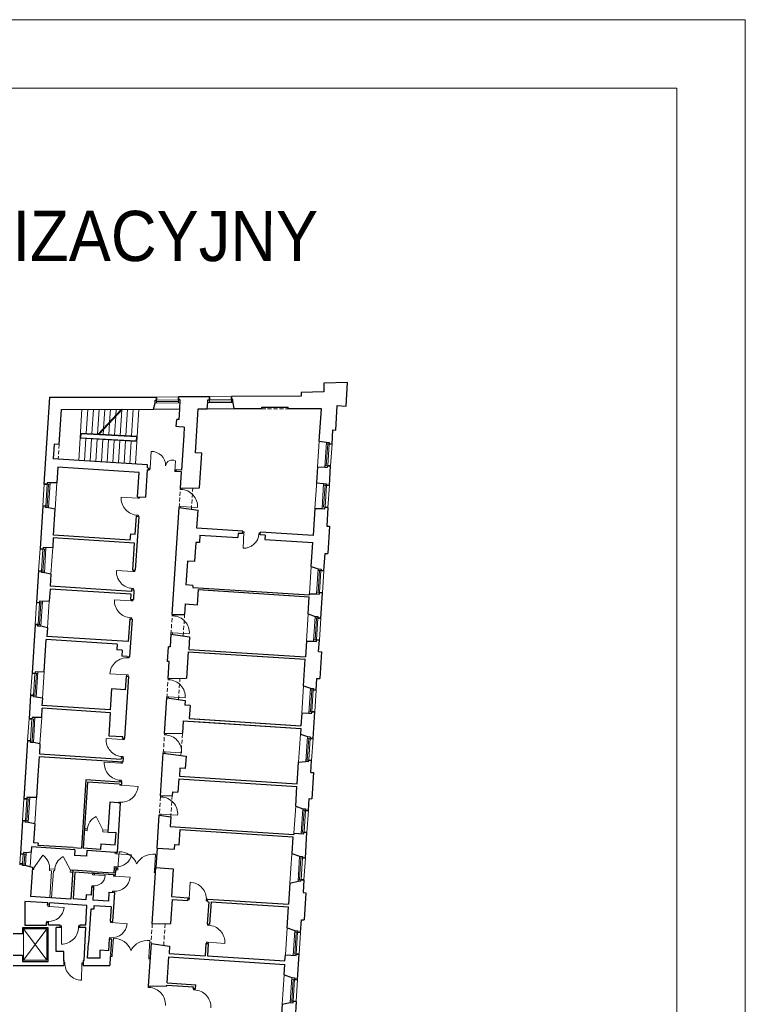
# Model space of a CAD drawing. Header units: centimetres. Extents: x 690840 to 714026, y 27673 to 40762.
# Tile 78 of 162: x 701467 to 701653, y 36011 to 36262. Entities that reach past the tile are written whole.
import ezdxf

# ---------------------------------------------------------------- set-up
doc = ezdxf.new("R2010")
doc.units = ezdxf.units.CM
doc.linetypes.add('DASHED', pattern=[19.05, 12.7, -6.35])
for name, color, linetype, lineweight in [('Drzwi i okna', 51, 'Continuous', 9), ('Opis', 102, 'Continuous', 9), ('Przekrojowa', 253, 'Continuous', 25), ('Ramka', 255, 'Continuous', 9), ('Widokowa', 140, 'Continuous', 9)]:
    doc.layers.add(name, color=color, linetype=linetype, lineweight=lineweight)
doc.layers.add('Obrys powierzchni', color=50, linetype='Continuous', lineweight=9, plot=False)
doc.styles.add('ARIELCE', font='arial.ttf', dxfattribs={"width": 0.9})

# ---------------------------------------------------------------- blocks, each defined once
blk = doc.blocks.new('zw$2918')
at = {"layer": 'Drzwi i okna', "color": 0}
for p, q in [((3569.7, -430.1), (3574.6, -344.7)), ((3695.7, -447.3), (3698.8, -392.9)), ((3569.1, -439.1), (3562.6, -438.7)), ((3569.7, -430.1), (3563.1, -429.7)), ((3569.7, -430.1), (3569.1, -439.1)), ((3696.2, -438.3), (3695.7, -447.3)), ((3695.7, -447.3), (3702.3, -447.7)), ((3696.2, -438.3), (3702.8, -438.7)), ((3723.9, -538.3), (3724.4, -531.7)), ((3732.9, -538.9), (3723.9, -538.3)), ((3731.9, -538.8), (3732.4, -531.6)), ((3731.9, -538.8), (3731.9, -538.8)), ((3507.5, -583.5), (3422.1, -578)), ((3506.5, -583.4), (3515.4, -584)), ((3507.9, -576.5), (3507.5, -583.5)), ((3515.4, -584), (3515.9, -576.8)), ((3718.3, -625), (3717.9, -631.5)), ((3727.3, -625.6), (3718.3, -625)), ((3725.9, -632.7), (3726.3, -625.6)), ((3726.3, -625.6), (3811.7, -631)), ((3500.9, -670.1), (3509.9, -670.7)), ((3501.9, -670.2), (3501.5, -676.2)), ((3509.9, -670.7), (3509.5, -676.4)), ((4042.2, -762.9), (4048.6, -763.3)), ((4049.1, -755.3), (4042.6, -754.9)), ((4048.9, -758.8), (4044, -838.7)), ((4048.6, -764.3), (4049.1, -755.3)), ((4125.3, -769), (4125.9, -760)), ((4125.4, -768), (4132, -768.4)), ((4125.9, -760), (4132.5, -760.4)), ((3483.3, -957.6), (3398, -952.1)), ((3483.8, -950.6), (3483.3, -957.6)), ((3491.3, -958.1), (3491.8, -950.9)), ((3482.3, -957.6), (3491.3, -958.1)), ((3476.7, -1044.3), (3485.7, -1044.9)), ((3477.7, -1044.3), (3477.3, -1050.3)), ((3485.7, -1044.9), (3485.3, -1050.6)), ((3473.5, -1107.4), (3388.1, -1101.9)), ((3473.9, -1100.4), (3473.5, -1107.4)), ((3481.4, -1107.9), (3481.9, -1100.7)), ((3472.5, -1107.3), (3481.4, -1107.9)), ((3466.9, -1194), (3475.9, -1194.6)), ((3467.9, -1194.1), (3467.5, -1200.1)), ((3475.9, -1194.6), (3475.5, -1200.3)), ((3682.3, -1184), (3682.7, -1177.4)), ((3691.2, -1184.6), (3682.3, -1184)), ((3690.2, -1184.5), (3690.7, -1177.3)), ((3690.2, -1184.5), (3690.2, -1184.5)), ((3676.7, -1270.7), (3676.3, -1277.2)), ((3685.7, -1271.3), (3676.7, -1270.7)), ((3684.2, -1278.3), (3684.7, -1271.2)), ((3684.7, -1271.2), (3770, -1276.7)), ((3454.2, -1398.8), (3463.2, -1399.3)), ((3455.2, -1398.8), (3455.6, -1392.8)), ((3463.2, -1399.3), (3463.6, -1393.3)), ((3449.9, -1485.6), (3364.5, -1480.3)), ((3448.9, -1485.5), (3457.8, -1486.1)), ((3449.4, -1492.6), (3449.9, -1485.6)), ((3457.8, -1486.1), (3457.4, -1493.1)), ((3661.2, -1510.3), (3661.7, -1503.7)), ((3669.2, -1510.8), (3669.6, -1504.2)), ((3669.6, -1504.2), (3669.6, -1504.2)), ((3670.2, -1510.9), (3661.2, -1510.3)), ((3669.2, -1510.8), (3669.2, -1510.8)), ((3655.6, -1597), (3655.2, -1603.5)), ((3664.6, -1597.6), (3655.6, -1597)), ((3663.2, -1604), (3663.6, -1597.5)), ((3663.6, -1597.5), (3748.9, -1603)), ((3430.5, -1809), (3430.1, -1816)), ((3438.1, -1816.6), (3438.5, -1809.5)), ((3642.9, -1791.7), (3643.5, -1785.1)), ((3651.9, -1792.3), (3642.9, -1791.7)), ((3650.9, -1792.2), (3651.4, -1785)), ((3650.9, -1792.2), (3650.9, -1792.2)), ((3651.3, -1785.6), (3651.3, -1785.6)), ((3430.1, -1816), (3344.8, -1810.6)), ((3429.1, -1816), (3438.1, -1816.6)), ((3423.5, -1902.7), (3432.5, -1903.3)), ((3424.5, -1902.8), (3424.1, -1908.8)), ((3432.5, -1903.3), (3432.1, -1909.3)), ((3637.4, -1878.4), (3637, -1884.9)), ((3646.4, -1879), (3637.4, -1878.4)), ((3644.9, -1886), (3645.4, -1879)), ((3645.4, -1879), (3730.7, -1884.4)), ((3421.3, -1936.7), (3336, -1931.2)), ((3420.3, -1936.7), (3429.3, -1937.3)), ((3421.8, -1929.7), (3421.3, -1936.7)), ((3429.3, -1937.3), (3429.7, -1930.2)), ((3414.7, -2023.4), (3423.7, -2024)), ((3415.1, -2048.8), (3415.3, -2044.5)), ((3424, -2049.4), (3415.1, -2048.8)), ((3415.7, -2023.5), (3415.3, -2029.5)), ((3423.3, -2045.1), (3423, -2049.3)), ((3423, -2049.3), (3508.4, -2054.9)), ((3423.7, -2024), (3423.3, -2030)), ((3622.6, -2109.1), (3623, -2102.5)), ((3631.6, -2109.6), (3622.6, -2109.1)), ((3630.6, -2109.6), (3631, -2103)), ((3630.6, -2109.6), (3630.6, -2109.5)), ((3631, -2103), (3631, -2103)), ((3409.4, -2135.5), (3409.1, -2139.3)), ((3418.4, -2136.1), (3409.4, -2135.5)), ((3417.4, -2136), (3417.1, -2139.9)), ((3617, -2195.8), (3616.6, -2202.3)), ((3626, -2196.4), (3617, -2195.8)), ((3624.6, -2202.8), (3625, -2196.3)), ((3625, -2196.3), (3710.3, -2201.8)), ((3390.5, -2398.4), (3390.9, -2391.8)), ((3399.6, -2399), (3390.6, -2398.4)), ((3395, -2398.7), (3474.8, -2403.8)), ((3399.5, -2399), (3399.9, -2392.4)), ((3405.2, -2473.6), (3411.2, -2388.3)), ((3591.8, -2486.9), (3598, -2401.6)), ((3276.3, -2506.3), (3276.7, -2499.7)), ((3285.3, -2506.8), (3276.3, -2506.3)), ((3276.3, -2506.3), (3340.7, -2510.4)), ((3285.3, -2506.8), (3285.7, -2500.3)), ((3383.1, -2513.1), (3383.5, -2506.6)), ((3392.1, -2513.7), (3383.2, -2513.2)), ((3387.1, -2464.9), (3386.7, -2471.4)), ((3396.1, -2465.5), (3387.1, -2464.9)), ((3387.6, -2513.4), (3467.4, -2518.6)), ((3392.1, -2513.7), (3392.5, -2507.1)), ((3395.7, -2472), (3396.1, -2465.5)), ((3404.7, -2481.6), (3398.2, -2481.2)), ((3398.7, -2473.2), (3405.2, -2473.6)), ((3405.3, -2472.6), (3404.7, -2481.6)), ((3591.8, -2485.9), (3591.2, -2494.9)), ((3591.2, -2494.9), (3597.7, -2495.4)), ((3598.2, -2487.4), (3591.8, -2486.9)), ((3272.7, -2563.1), (3272.2, -2569.5)), ((3281.6, -2563.6), (3272.7, -2563.1)), ((3281.2, -2570.1), (3281.6, -2563.6)), ((3769.9, -2629.7), (3773.5, -2544.3)), ((3378.2, -2589.9), (3377.7, -2596.4)), ((3387.1, -2590.5), (3378.2, -2589.9)), ((3386.7, -2597), (3387.1, -2590.5)), ((3046.8, -2667.4), (3047.3, -2660.8)), ((3055.8, -2667.9), (3056.2, -2661.4)), ((3769.7, -2634.2), (3763.1, -2633.9)), ((3770.1, -2626.3), (3763.5, -2625.9)), ((3770.2, -2625.3), (3769.7, -2634.2)), ((3857, -2629.9), (3856.5, -2638.9)), ((3856.5, -2638.9), (3863, -2639.3)), ((3863.4, -2631.3), (3856.9, -2630.9)), ((3055.9, -2667.9), (3046.9, -2667.4)), ((3051.3, -2667.7), (3131.2, -2672.8)), ((3041.9, -2744.1), (3041.5, -2750.6)), ((3050.9, -2744.7), (3041.9, -2744.1)), ((3050.5, -2751.2), (3050.9, -2744.7)), ((3367.7, -2750.6), (3368.1, -2744.1)), ((3376.7, -2751.2), (3367.7, -2750.6)), ((3372.2, -2750.9), (3452, -2756.1)), ((3376.7, -2751.2), (3377.1, -2744.6)), ((3863.3, -2763.9), (3863.8, -2757.2)), ((3872.3, -2764.5), (3863.3, -2763.9)), ((3871.3, -2764.4), (3871.7, -2757.7)), ((3116.9, -2767.6), (3110.4, -2767.5)), ((3110.4, -2775.5), (3116.9, -2775.6)), ((3116.9, -2775.6), (3116.7, -2861.1)), ((3116.9, -2776.6), (3116.9, -2767.6)), ((3203.8, -2776.7), (3203.8, -2767.7)), ((3203.8, -2767.7), (3210.4, -2767.7)), ((3203.8, -2775.7), (3210.4, -2775.7)), ((3362.7, -2827.4), (3362.3, -2833.9)), ((3371.7, -2828), (3362.7, -2827.4)), ((3371.3, -2834.5), (3371.7, -2828)), ((3376.8, -2915.7), (3382.7, -2830.4)), ((3563.4, -2927.7), (3569, -2842.4)), ((3857.8, -2850.7), (3857.4, -2857.1)), ((3866.8, -2851.2), (3857.8, -2850.7)), ((3865.3, -2857.6), (3865.7, -2851.2)), ((3865.7, -2851.2), (3951.1, -2856.6)), ((3370.2, -2915.3), (3376.7, -2915.7)), ((3376.8, -2914.7), (3376.2, -2923.6)), ((3134.3, -2954.4), (3128.8, -2954.3)), ((3134.2, -2962.4), (3128.8, -2962.3)), ((3134.2, -2963.4), (3134.3, -2954.4)), ((3221.2, -2959.2), (3220.4, -3044.7)), ((3221.1, -2964.2), (3221.2, -2955.2)), ((3221.2, -2955.2), (3227.9, -2955.2)), ((3227.4, -2963.2), (3221.2, -2963.2)), ((3376.2, -2923.6), (3369.7, -2923.2)), ((3563.4, -2926.7), (3562.8, -2935.7)), ((3562.8, -2935.7), (3569.3, -2936.1)), ((3569.9, -2928.2), (3563.4, -2927.7)), ((3559.9, -3081.2), (3560.3, -3074.6)), ((3568.8, -3081.8), (3559.9, -3081.2)), ((3567.8, -3081.8), (3568.3, -3075.1)), ((3792, -3093.7), (3792.4, -3087)), ((3800.9, -3094.3), (3792, -3093.7)), ((3800, -3094.2), (3800.4, -3087.5))]:
    blk.add_line(p, q, dxfattribs=at)
at = {"layer": 'Drzwi i okna', "color": 0, "ltscale": 1.6}
for p, q in [((3329.2, -2277.6), (3294.8, -2209.1)), ((2976.8, -2470.3), (3022.7, -2406.9)), ((3163, -2482.3), (3125.6, -2413.6))]:
    blk.add_line(p, q, dxfattribs=at)
for centre, radius, start, end in [((3576.9, -416.8), 72.1, 359.2141, 91.852), ((3682.4, -422.3), 33.7, 60.7354, 172.2871), ((3725.1, -625.3), 86.7, 356.2036, 87.8142), ((3508.7, -583.7), 86.7, 176.193, 267.8036), ((3484.5, -957.9), 86.7, 176.193, 267.8036), ((3474.7, -1107.6), 86.7, 176.193, 267.8036), ((3683.4, -1271), 86.7, 356.2036, 87.8142), ((3451.1, -1485.5), 86.7, 84.979, 176.5896), ((3662.4, -1597.3), 86.7, 356.2036, 87.8142), ((3644.1, -1878.7), 86.7, 356.2036, 87.8142), ((3431.3, -1816.3), 86.7, 176.193, 267.8036), ((3422.5, -1937), 86.7, 176.193, 267.8036), ((3421.8, -2049.4), 86.7, 264.7676, 356.3783), ((3623.8, -2196), 86.7, 356.2036, 87.8142), ((3326.4, -2279.7), 77.4, 114.1138, 177.9529), ((2975.9, -2472.7), 80.7, 354.5264, 54.6033), ((3399, -2388.1), 77.4, 264.5446, 348.3084), ((3410.9, -2483.8), 95.4, 20.051, 89.8558), ((3584.7, -2496.1), 95.4, 81.999, 151.8038), ((3163.5, -2484.8), 80.7, 117.9982, 178.0752), ((3283.1, -2505.9), 57.8, 264.0905, 355.5263), ((3770.1, -2631), 86.7, 356.1135, 87.7241), ((3864.5, -2850.9), 86.7, 356.2036, 87.8142), ((3117.1, -2774.3), 86.7, 269.771, 1.3816), ((3382.5, -2925.8), 95.4, 20.4286, 90.2334), ((3556.3, -2937), 95.4, 82.3767, 152.1814), ((3221, -2957.9), 86.7, 177.9873, 269.5979), ((3561, -3168.2), 86.7, 356.2036, 87.8142), ((3793.2, -3180.7), 86.7, 356.2036, 87.8142)]:
    blk.add_arc(centre, radius, start, end, dxfattribs=at)
at = {"layer": 'Drzwi i okna', "color": 0}
for centre, radius, start, end in [((3505.8, -661.7), 78.2, 84.6681, 87.9667), ((4047.9, -761), 77.8, 267.1102, 356.4843), ((4126.8, -764.7), 78.2, 174.843, 178.1416), ((3481.7, -1035.8), 78.2, 84.6681, 87.9667), ((3471.9, -1185.6), 78.2, 84.6681, 87.9667), ((3458.1, -1407.8), 78.2, 264.816, 268.1145), ((3428.5, -1894.2), 78.2, 84.6681, 87.9667), ((3419.7, -2014.9), 78.2, 84.6681, 87.9667), ((3414.5, -2127.1), 78.2, 84.6046, 87.9032), ((3482.9, -2482.5), 78.2, 174.3635, 177.6621), ((3513.6, -2484.6), 78.2, 354.1927, 357.4913), ((3283.2, -2485.4), 78.2, 264.6739, 267.9724), ((3389.8, -2512.7), 77.8, 266.3349, 355.7089), ((3388.7, -2512.3), 78.2, 264.6779, 267.9764), ((3778.7, -2630.1), 78.2, 355.2588, 358.5574), ((3053.6, -2667), 77.8, 266.3349, 355.7089), ((3052.5, -2666.5), 78.2, 264.6779, 267.9764), ((3374.4, -2750.2), 77.8, 266.3349, 355.7089), ((3195, -2772.3), 78.2, 178.2461, 181.5447), ((3373.3, -2749.8), 78.2, 264.6779, 267.9764), ((3143.1, -2959), 78.2, 357.8242, 1.1228), ((3454.5, -2924), 78.2, 174.7412, 178.0397), ((3485.2, -2926), 78.2, 354.5703, 357.8689)]:
    blk.add_arc(centre, radius, start, end, dxfattribs=at)
at = {"layer": 'Przekrojowa', "color": 0, "ltscale": 1.6}
for p, q in [((4577.8, 6.7), (4456.8, 3.7)), ((4456.8, 3.7), (4456.8, -41.3)), ((4570.1, -113.3), (4577.8, 6.7)), ((4456.8, -41.3), (4340.8, -44.1)), ((4340.8, -44.1), (4340.8, -62.1)), ((3029.2, -511.4), (3057.8, -68.3)), ((3057.8, -68.3), (3602.8, -67.7)), ((3587.4, -129.3), (3595.3, -97.5)), ((3872.8, -65.6), (3714.8, -66.8)), ((3861.6, -127.2), (3865.2, -95.4)), ((4340.8, -62.1), (3984.8, -64.7)), ((3999.3, -127.1), (3993.3, -94.3)), ((3105.4, -308.9), (3116.9, -130)), ((3116.9, -130), (3587.4, -129.3)), ((3718.4, -181.8), (3721.8, -129.5)), ((3801.1, -351.3), (3815.6, -127.2)), ((3815.6, -127.2), (3861.6, -127.2)), ((4139.3, -127), (3999.3, -127.1)), ((4139.3, -118.9), (4274.3, -118.8)), ((4139.3, -127), (4139.3, -118.9)), ((4274.3, -126.9), (4274.3, -118.8)), ((4443.9, -126.8), (4274.3, -126.9)), ((4433.2, -292.7), (4443.9, -126.8)), ((4517.1, -236.2), (4525.2, -110.4)), ((4525.2, -110.4), (4570.1, -113.3)), ((3703, -217.9), (3705.4, -181)), ((3718.4, -181.8), (3705.4, -181)), ((3716, -218.7), (3703, -217.9)), ((3744.4, -220.6), (3716, -218.7)), ((3744.4, -220.6), (3741.8, -260.9)), ((4498.5, -307.1), (4503.1, -235.3)), ((4503.1, -235.3), (4517.1, -236.2)), ((3741.8, -260.9), (3730.3, -440.5)), ((4433.2, -292.7), (4469.3, -297.5)), ((3080.4, -307.2), (3075.6, -382.1)), ((3105.4, -308.9), (3080.4, -307.2)), ((3833.1, -353.4), (3801.1, -351.3)), ((3100.5, -383.7), (3075.6, -382.1)), ((3556.6, -413.2), (3100.5, -383.7)), ((3821.6, -530.6), (3833.1, -353.4)), ((3099, -424.8), (3093.8, -504.8)), ((3514.1, -451.6), (3099, -424.8)), ((3506, -576.3), (3514.1, -451.6)), ((3555, -438.2), (3546, -578.9)), ((3555, -438.2), (3562.6, -438.7)), ((3555.6, -429.2), (3556.6, -413.2)), ((3555.6, -429.2), (3563.1, -429.7)), ((3562.6, -438.7), (3563.1, -429.7)), ((3702.3, -447.7), (3702.8, -438.7)), ((3729.7, -449.5), (3702.3, -447.7)), ((3730.3, -440.5), (3702.8, -438.7)), ((3724.4, -531.7), (3729.7, -449.5)), ((4424.8, -424.2), (4419.6, -504.3)), ((4424.8, -424), (4461.1, -424.7)), ((4484.8, -518.7), (4491.3, -418.9)), ((3093.8, -504.8), (3059.4, -505.5)), ((3724.4, -531.7), (3821.6, -530.6)), ((4419.6, -504.3), (4455.6, -509)), ((3506, -576.3), (3546, -578.9)), ((3022, -623.1), (3007.9, -842.7)), ((3085.1, -640), (3051.2, -632.8)), ((3076.5, -772.1), (3085.1, -640)), ((3682.7, -1177.4), (3717.9, -631.5)), ((3717.9, -631.5), (3814.2, -645.2)), ((3808.4, -736.6), (3814.2, -645.2)), ((4411.1, -635.7), (4402.1, -774.6)), ((4411.1, -635.5), (4447.4, -636.3)), ((4477.6, -630.5), (4471.4, -726.3)), ((3493.7, -766.9), (3499.6, -676.1)), ((3511.6, -676.9), (3493.9, -951.3)), ((3499.6, -676.1), (3511.6, -676.9)), ((4042.9, -751.6), (3808.4, -736.6)), ((4042, -764.6), (4042.9, -751.6)), ((4471.4, -726.3), (4485.4, -727.2)), ((4485.4, -727.2), (4476.4, -866.3)), ((3075.6, -786), (3072.4, -836.1)), ((3490.8, -812.8), (3075.6, -786)), ((3468.7, -797.4), (3076.5, -772.1)), ((3468.7, -797.4), (3470.8, -765.5)), ((3470.8, -765.5), (3493.7, -766.9)), ((3824.1, -772.7), (3821.6, -810.6)), ((3824.1, -772.7), (4017.7, -785.1)), ((4019.1, -763.1), (4017.7, -785.1)), ((4042, -764.6), (4019.1, -763.1)), ((4131.9, -770.3), (4132.7, -757.4)), ((4156.8, -771.9), (4131.9, -770.3)), ((4156.8, -771.9), (4131.9, -770.3)), ((4402.1, -774.6), (4132.7, -757.4)), ((4156.8, -771.9), (4155.4, -793.9)), ((4155.4, -793.9), (4399.9, -809.5)), ((3072.4, -836.1), (3038.1, -836.8)), ((3481.9, -950.6), (3490.8, -812.8)), ((3802.7, -809.4), (3796.4, -907.2)), ((3821.6, -810.6), (3802.7, -809.4)), ((4392, -931.6), (4399.9, -809.5)), ((3760.4, -904.9), (3752.6, -1026.6)), ((3796.4, -907.2), (3760.4, -904.9)), ((4456.7, -954.2), (4462.5, -865.4)), ((4462.5, -865.4), (4476.4, -866.3)), ((3000.7, -954.5), (2990.2, -1116.1)), ((3481.9, -950.6), (3493.9, -951.3)), ((4392, -931.6), (4427.5, -944.6)), ((3063.7, -971.3), (3029.9, -964.1)), ((3063.7, -971.3), (3059.7, -1033.5)), ((3058.8, -1047.5), (3054.8, -1109.5)), ((3473.9, -1074.3), (3058.8, -1047.5)), ((3474.8, -1060.3), (3059.7, -1033.5)), ((3475.5, -1050.3), (3474.8, -1060.3)), ((3475.5, -1050.3), (3487.4, -1051.1)), ((3487.4, -1051.1), (3484.2, -1101)), ((3788.5, -1028.9), (3752.6, -1026.6)), ((3788.5, -1028.9), (3787.9, -1038.9)), ((3787.9, -1038.9), (4382.6, -1077)), ((3811.2, -1127.4), (3816.2, -1050.6)), ((3816.2, -1050.6), (4382, -1087.1)), ((3816.2, -1050.6), (4382, -1087.1)), ((3841.1, -1052.2), (4382, -1087.1)), ((3841.1, -1052.2), (4382, -1087.1)), ((3472.2, -1100.2), (3473.9, -1074.3)), ((3472.2, -1100.2), (3484.2, -1101)), ((4376.4, -1174.1), (4382, -1087.1)), ((4382.6, -1077), (4383, -1071.3)), ((4383, -1071.1), (4419.3, -1071.8)), ((4441.1, -1196.7), (4449.5, -1066)), ((3054.8, -1109.5), (3020.4, -1110.3)), ((3749.3, -1123.4), (3745.9, -1176.6)), ((3749.3, -1123.4), (3811.2, -1127.4)), ((3465.8, -1200), (3458.3, -1315.8)), ((3477.8, -1200.8), (3465.4, -1393.4)), ((3465.8, -1200), (3477.8, -1200.8)), ((3682.7, -1177.4), (3745.9, -1176.6)), ((4376.4, -1174.1), (4411.9, -1187.1)), ((2983, -1227.9), (2966.9, -1477.4)), ((3046.1, -1244.7), (3012.2, -1237.6)), ((3046.1, -1244.7), (3043.2, -1289)), ((3028.5, -1470.8), (3039.3, -1304.8)), ((3401.4, -1328.2), (3039.3, -1304.8)), ((3458.3, -1315.8), (3043.2, -1289)), ((3676.3, -1277.2), (3672, -1343)), ((3676.3, -1277.2), (3771.6, -1290.7)), ((3771.6, -1290.7), (3767.4, -1356)), ((3401.4, -1328.2), (3399.5, -1358.1)), ((3658.2, -1417.3), (3663, -1342.5)), ((3672, -1343), (3663, -1342.5)), ((3767.4, -1356), (4362.2, -1394.4)), ((4367.4, -1313.8), (4362.2, -1394.4)), ((4367.4, -1313.6), (4403.7, -1314.3)), ((4430.1, -1366.4), (4433.9, -1308.5)), ((3427.4, -1359.9), (3399.5, -1358.1)), ((3427.4, -1359.9), (3425.5, -1389.8)), ((3453.4, -1391.6), (3425.5, -1389.8)), ((3453.4, -1392.6), (3453.4, -1391.6)), ((3453.4, -1392.6), (3465.4, -1393.4)), ((3764.6, -1367.5), (3755.9, -1502.6)), ((3764.6, -1367.5), (4361.4, -1406)), ((3820.5, -1371.1), (4361.4, -1406)), ((4352.7, -1540.8), (4361.4, -1406)), ((4430.1, -1366.4), (4444.1, -1367.3)), ((4444.1, -1367.3), (4435.3, -1504.5)), ((3667.2, -1417.9), (3658.2, -1417.3)), ((3661.7, -1503.7), (3667.2, -1417.9)), ((3028.5, -1470.8), (2997.1, -1471.5)), ((3458.9, -1493.2), (3438.5, -1809.5)), ((3446.9, -1492.4), (3442.4, -1562.3)), ((3446.9, -1492.4), (3458.9, -1493.2)), ((3661.7, -1503.7), (3755.9, -1502.6)), ((4417.4, -1563.4), (4421.3, -1503.6)), ((4421.3, -1503.6), (4435.3, -1504.5)), ((3372.6, -1557.8), (3365.7, -1664.6)), ((3442.4, -1562.3), (3372.6, -1557.8)), ((4352.7, -1540.8), (4388.2, -1553.8)), ((2959.7, -1589.1), (2951.9, -1709.9)), ((3019.8, -1605.3), (2988.9, -1598.8)), ((3019.8, -1605.3), (3017.4, -1642.1)), ((3643.5, -1785.1), (3655.2, -1603.5)), ((3655.2, -1603.5), (3748.6, -1616.7)), ((3016.5, -1703.3), (3019.5, -1656.2)), ((3365.7, -1664.6), (3017.4, -1642.1)), ((3367.8, -1678.7), (3019.5, -1656.2)), ((3748.6, -1616.7), (3747, -1640.5)), ((3774, -1642.2), (3747, -1640.5)), ((3774, -1642.2), (3769.7, -1708.5)), ((3016.5, -1703.3), (2982.1, -1704)), ((3360.1, -1798.2), (3367.8, -1678.7)), ((3769.7, -1708.5), (4339.5, -1745.3)), ((3769.7, -1708.5), (4339.5, -1745.3)), ((4343.7, -1680.4), (4339.5, -1745.3)), ((4343.7, -1680.3), (4380, -1681)), ((4401.5, -1809.9), (4410.2, -1675.2)), ((3738.9, -1720.1), (3734.8, -1784)), ((3738.9, -1720.1), (4338.6, -1758.9)), ((3797.8, -1723.9), (4338.6, -1758.9)), ((3798.6, -1710.4), (4339.5, -1745.3)), ((3798.6, -1710.4), (4339.5, -1745.3)), ((4338.6, -1758.9), (4336.8, -1788.2)), ((3429.9, -1802.7), (3360.1, -1798.2)), ((3429.5, -1809), (3429.9, -1802.7)), ((3429.5, -1809), (3438.5, -1809.5)), ((3643.4, -1785.1), (3734.8, -1784)), ((4336.8, -1788.2), (4372.3, -1801.2)), ((2944.7, -1821.6), (2925.6, -2118)), ((3007.7, -1838.5), (2973.9, -1831.3)), ((3007.7, -1838.5), (3004.5, -1888.8)), ((3003.6, -1902.7), (2997.4, -1998.2)), ((3003.6, -1902.7), (3430.7, -1930.3)), ((3004.5, -1888.8), (3422.6, -1915.7)), ((3422.6, -1915.7), (3423.1, -1908.8)), ((3423.1, -1908.8), (3432.1, -1909.3)), ((3432.1, -1909.3), (3430.7, -1930.3)), ((3623, -2102.5), (3637, -1884.9)), ((3637, -1884.9), (3753.3, -1901.4)), ((3753.3, -1901.4), (3749.2, -1964.3)), ((4320.4, -2041.7), (4327.5, -1931.1)), ((4327.5, -1931.1), (4364.1, -1928.5)), ((4378.8, -1929.5), (4364.1, -1928.5)), ((4390.3, -1983.6), (4394.2, -1922.7)), ((2934.4, -1981.3), (2925.6, -2118)), ((2997.4, -1998.2), (2990.1, -2111.4)), ((3722.3, -1962.5), (3719.6, -2002.9)), ((3719.6, -2002.9), (4320.4, -2041.7)), ((3749.2, -1964.3), (3722.3, -1962.5)), ((4390.3, -1983.6), (4404.3, -1984.5)), ((4404.3, -1984.5), (4395.6, -2118.6)), ((3242.4, -2022.4), (3219.9, -2370.6)), ((3250.6, -2033.9), (3228.7, -2371.2)), ((3415, -2033.5), (3242.4, -2022.4)), ((3414.3, -2044.5), (3250.6, -2033.9)), ((3414.3, -2044.5), (3423.3, -2045.1)), ((3415.2, -2029.5), (3415, -2033.5)), ((3415.2, -2029.5), (3424.3, -2030.1)), ((3424.3, -2030.1), (3423.3, -2045.1)), ((3715.8, -2016.3), (3711.4, -2084.1)), ((3715.8, -2016.3), (4319.5, -2055.2)), ((4313, -2155.9), (4319.5, -2055.2)), ((2990.1, -2111.4), (2955.8, -2112.2)), ((3623, -2102.5), (3682.2, -2101.8)), ((3683.4, -2082.3), (3682.2, -2101.8)), ((3683.4, -2082.3), (3711.4, -2084.1)), ((3364.3, -2136.4), (3354.5, -2288.2)), ((3408.1, -2139.3), (3364.3, -2136.4)), ((3417.1, -2139.9), (3400.8, -2392.4)), ((3408.1, -2139.3), (3417.2, -2139.9)), ((4313, -2155.9), (4348.5, -2168.9)), ((4377.7, -2178.6), (4381.7, -2117.7)), ((4381.7, -2117.7), (4395.6, -2118.6)), ((3605.8, -2369.9), (3616.6, -2202.3)), ((3616.6, -2202.3), (3675.2, -2210.6)), ((3675.2, -2210.6), (3672, -2260)), ((2918.4, -2229.8), (2907.4, -2399.4)), ((2981.4, -2246.6), (2947.6, -2239.5)), ((2981.4, -2246.6), (2975.2, -2342.8)), ((3672, -2260), (4303.7, -2300.7)), ((3354.5, -2288.2), (3396.2, -2290.9)), ((3392.2, -2352.8), (3396.2, -2290.9)), ((3718.1, -2353.1), (3723.1, -2275.3)), ((3723.1, -2275.3), (4298.9, -2312.4)), ((4298.9, -2312.4), (4293.5, -2397)), ((4304.1, -2293.9), (4303.7, -2300.7)), ((4362.1, -2421.1), (4370.5, -2290.4)), ((2998.2, -2344.3), (2975.2, -2342.8)), ((2998.2, -2344.3), (2997.4, -2356.3)), ((3177.2, -2367.9), (2997.4, -2356.3)), ((3317.6, -2348), (3315.7, -2376.8)), ((3317.6, -2348), (3392.2, -2352.8)), ((3694.6, -2375.6), (3696.1, -2351.7)), ((3696.1, -2351.7), (3718.1, -2353.1)), ((2963.1, -2390.5), (2937.6, -2393.6)), ((2964.8, -2364.3), (2963.1, -2390.5)), ((3186.3, -2378.6), (2964.8, -2364.3)), ((3177.2, -2367.9), (3219.9, -2370.6)), ((3186.3, -2378.6), (3184.4, -2407.5)), ((3244.3, -2411.4), (3184.4, -2407.5)), ((3315.7, -2376.8), (3228.7, -2371.2)), ((3246.1, -2382.5), (3244.3, -2411.4)), ((3391.8, -2391.9), (3246.1, -2382.5)), ((3400.8, -2392.4), (3391.8, -2391.9)), ((3605.8, -2369.9), (3694.6, -2375.6)), ((4293.5, -2397), (4332.9, -2411.4)), ((2904.2, -2449.8), (2903.8, -2455.3)), ((2968.8, -2468.8), (2932.2, -2459.4)), ((2968.8, -2468.8), (2959.2, -2617.5)), ((3174.5, -2483.1), (3165, -2630.7)), ((3270.3, -2489.2), (3174.5, -2483.1)), ((3184.9, -2493.7), (3176.2, -2629.5)), ((3275.7, -2499.6), (3184.9, -2493.7)), ((3270.3, -2489.2), (3385.1, -2496.6)), ((3285.7, -2500.3), (3275.7, -2499.6)), ((3381.5, -2506.4), (3285.7, -2500.3)), ((3381.5, -2506.4), (3393.4, -2507.2)), ((3386.7, -2471.4), (3385.1, -2496.6)), ((3386.7, -2471.4), (3398.8, -2472.2)), ((3393.4, -2507.2), (3395.1, -2481)), ((3395.1, -2481), (3398.2, -2481.2)), ((3398.2, -2481.2), (3398.8, -2472.2)), ((3580.8, -2757.1), (3599.3, -2469.7)), ((3599.3, -2469.7), (3688.2, -2475.4)), ((3688.2, -2475.4), (3678.9, -2618.1)), ((4283.7, -2548.6), (4276.7, -2656.7)), ((4283.7, -2548.6), (4324.7, -2538.7)), ((4339.5, -2539.7), (4324.7, -2538.7)), ((4354.9, -2532.9), (4350.7, -2597.7)), ((3243.6, -2608.8), (3242, -2633.7)), ((3268.6, -2610.4), (3243.6, -2608.8)), ((3271.2, -2569.5), (3268.6, -2610.4)), ((3281.2, -2570.1), (3271.2, -2569.5)), ((3281.2, -2570.1), (3277, -2636)), ((3359.8, -2595.2), (3356.8, -2641.1)), ((3359.8, -2595.2), (3387.6, -2597)), ((3387.6, -2597), (3378.1, -2744.7)), ((4350.7, -2597.7), (4364.7, -2598.6)), ((4364.7, -2598.6), (4355.8, -2736.8)), ((3046.9, -2649.8), (2930.1, -2642.2)), ((2930.1, -2642.2), (2930.1, -2763.2)), ((3165, -2630.7), (2959.2, -2617.5)), ((3046.3, -2660.7), (3046.9, -2649.8)), ((3056.2, -2661.4), (3046.3, -2660.7)), ((3056.2, -2661.4), (3056.8, -2650.4)), ((3247.5, -2662.7), (3056.8, -2650.4)), ((3242, -2633.7), (3176.2, -2629.5)), ((3241.8, -2763.5), (3247.5, -2662.7)), ((3356.8, -2641.1), (3277, -2636)), ((3283.1, -2664.4), (3281.9, -2682.4)), ((3370.9, -2670.1), (3283.1, -2664.4)), ((3676.1, -2756), (3684.1, -2632.1)), ((3678.9, -2618.1), (3763.8, -2623.6)), ((3684.1, -2632.1), (3762.9, -2637.2)), ((3762.9, -2637.2), (3763.8, -2623.6)), ((3868.7, -2644), (3861.4, -2757.1)), ((3862.8, -2643.6), (3863.6, -2630.1)), ((3862.8, -2643.6), (3868.7, -2644)), ((3863.6, -2630.1), (4276.7, -2656.7)), ((3880.7, -2644.8), (3873.4, -2757.9)), ((3880.7, -2644.8), (4275.8, -2670.3)), ((3267, -2681.4), (3255.7, -2856.1)), ((3281.9, -2682.4), (3267, -2681.4)), ((3370.9, -2670.1), (3366.3, -2743.9)), ((4269, -2776.7), (4275.8, -2670.3)), ((2930.1, -2763.2), (3040.5, -2763.2)), ((3040.5, -2763.2), (3040.8, -2758.7)), ((3040.8, -2758.7), (3041.2, -2750.4)), ((3051.2, -2751), (3041.2, -2750.4)), ((3050.5, -2763.5), (3050.7, -2759.3)), ((3090.8, -2763.5), (3050.5, -2763.5)), ((3050.7, -2759.3), (3051.2, -2751)), ((3110.4, -2763.5), (3090.8, -2763.5)), ((3110.4, -2775.5), (3110.4, -2763.5)), ((3241.8, -2763.5), (3210.4, -2763.5)), ((3210.4, -2775.5), (3210.4, -2763.5)), ((3366.3, -2743.9), (3378.1, -2744.7)), ((3580.8, -2757.1), (3676.1, -2756)), ((3861.4, -2757.1), (3873.4, -2757.9)), ((4337.6, -2800.8), (4341.8, -2735.9)), ((4341.8, -2735.9), (4355.8, -2736.8)), ((2918.9, -2808.1), (2870.9, -2808.1)), ((3048.6, -2777), (2918.9, -2777)), ((2918.9, -2777), (2918.9, -2808.1)), ((3048.6, -2949.8), (3048.6, -2777)), ((3090.8, -2897.5), (3090.8, -2775.5)), ((3110.4, -2775.5), (3090.8, -2775.5)), ((3241.8, -2775.5), (3210.4, -2775.5)), ((3232.4, -2943.5), (3241.8, -2775.5)), ((4269, -2776.7), (4308.4, -2791.1)), ((3250.8, -2931.7), (3255.7, -2856.1)), ((3360.5, -2833.8), (3356.7, -2894.6)), ((3360.5, -2833.8), (3356.7, -2894.6)), ((3360.5, -2833.8), (3372.3, -2834.5)), ((3372.3, -2834.5), (3367.4, -2911.1)), ((3574.4, -2856.9), (3566.8, -2974.4)), ((3574.4, -2856.9), (3668.7, -2870.3)), ((3854.9, -2857), (3850.9, -2919.8)), ((3854.9, -2857), (3866.9, -2857.7)), ((3866.9, -2857.7), (3862.9, -2920.6)), ((3128.8, -2897.5), (3090.8, -2897.5)), ((3128.8, -2947.5), (3128.8, -2897.5)), ((3315.6, -2931.7), (3315.6, -2892)), ((3356.7, -2894.6), (3315.6, -2892)), ((3367.4, -2911.1), (3370.5, -2911.3)), ((3369.7, -2923.2), (3370.5, -2911.3)), ((3668.7, -2870.3), (3666.3, -2907.9)), ((3666.3, -2907.9), (3850.9, -2919.8)), ((4258, -2946.1), (4260, -2915.8)), ((4322.1, -3041.3), (4330.4, -2912.5)), ((2918.9, -2919.1), (2870.9, -2919.1)), ((2918.9, -2919.1), (2918.9, -2949.8)), ((2918.9, -2949.8), (3048.6, -2949.8)), ((3128.8, -2943.5), (3128.8, -2969.1)), ((3227.4, -2943.5), (3227.4, -2969.1)), ((3227.4, -2943.5), (3232.4, -2943.5)), ((3315.6, -2931.7), (3250.8, -2931.7)), ((3366.6, -2923), (3363.6, -2969.1)), ((3366.6, -2923), (3369.7, -2923.2)), ((3366.6, -2923), (3369.7, -2923.2)), ((3656.5, -3058.7), (3665.1, -2925.5)), ((3665.1, -2925.5), (4256.9, -2963.7)), ((3862.9, -2920.6), (4258, -2946.1)), ((4253.5, -3017.2), (4256.9, -2963.7)), ((2870.9, -2969.1), (3128.8, -2969.1)), ((3227.4, -2969.1), (3363.6, -2969.1)), ((3566.8, -2974.4), (3560.3, -3074.7)), ((3656.5, -3058.7), (3803.2, -3068.2)), ((4253.5, -3017.2), (4292.9, -3031.6)), ((3560.3, -3074.7), (3655.6, -3073.5)), ((3655.6, -3073.5), (3655.8, -3070.7)), ((3655.8, -3070.7), (3790.4, -3079.4)), ((3790, -3087), (3790.4, -3079.4)), ((3790, -3087), (3801.9, -3087.8)), ((3801.9, -3087.8), (3803.2, -3068.2)), ((4243.8, -3167.5), (4284.7, -3158.9)), ((4314.9, -3153), (4309.4, -3237.8)), ((4243.8, -3167.5), (4237.3, -3269.1))]:
    blk.add_line(p, q, dxfattribs=at)
at = {"layer": 'Przekrojowa', "color": 0}
for p, q in [((3595.2, -82.7), (3603, -82.6)), ((3595.3, -97.5), (3595.2, -82.7)), ((3603, -82.6), (3602.8, -67.7)), ((3602.8, -67.7), (3603, -82.6)), ((3714.9, -81.8), (3714.8, -66.8)), ((3714.8, -66.8), (3714.9, -81.8)), ((3722.7, -81.7), (3714.9, -81.8)), ((3721.8, -129.6), (3722.7, -81.7)), ((3865.2, -95.4), (3865.1, -80.6)), ((3865.1, -80.6), (3872.9, -80.6)), ((3872.9, -80.6), (3872.8, -65.6)), ((3872.8, -65.6), (3872.9, -80.6)), ((3984.9, -79.7), (3984.8, -64.7)), ((3984.8, -64.7), (3984.9, -79.7)), ((3992.7, -79.7), (3984.9, -79.7)), ((3992.8, -94.5), (3992.7, -79.7)), ((4469.3, -297.5), (4484.1, -298.4)), ((4484.1, -298.4), (4483.6, -306.2)), ((4483.6, -306.2), (4498.5, -307.1)), ((4498.5, -307.1), (4483.6, -306.2)), ((4461.1, -424.7), (4475.8, -425.7)), ((4475.8, -425.7), (4476.3, -417.9)), ((4476.3, -417.9), (4491.3, -418.9)), ((4491.3, -418.9), (4476.3, -417.9)), ((3044.2, -512.3), (3029.2, -511.4)), ((3029.2, -511.4), (3044.2, -512.3)), ((3044.7, -504.6), (3044.2, -512.3)), ((3059.4, -505.5), (3044.7, -504.6)), ((4455.6, -509), (4470.4, -510)), ((4470.4, -510), (4469.9, -517.7)), ((4469.9, -517.7), (4484.8, -518.7)), ((4484.8, -518.7), (4469.9, -517.7)), ((3037, -624.1), (3022, -623.1)), ((3022, -623.1), (3037, -624.1)), ((3036.5, -631.9), (3037, -624.1)), ((3051.2, -632.8), (3036.5, -631.9)), ((4447.4, -636.3), (4462.2, -637.3)), ((4462.2, -637.3), (4462.7, -629.5)), ((4462.7, -629.5), (4477.6, -630.5)), ((4477.6, -630.5), (4462.7, -629.5)), ((3022.8, -843.6), (3007.9, -842.7)), ((3007.9, -842.7), (3022.8, -843.6)), ((3023.3, -835.9), (3022.8, -843.6)), ((3038.1, -836.8), (3023.3, -835.9)), ((3015.6, -955.4), (3000.7, -954.5)), ((3000.7, -954.5), (3015.6, -955.4)), ((4427.5, -944.6), (4442.3, -945.5)), ((4442.3, -945.5), (4441.8, -953.3)), ((4441.8, -953.3), (4456.7, -954.2)), ((4456.7, -954.2), (4441.8, -953.3)), ((3015.1, -963.2), (3015.6, -955.4)), ((3029.9, -964.1), (3015.1, -963.2)), ((4419.3, -1071.8), (4434.1, -1072.8)), ((4434.1, -1072.8), (4434.6, -1065)), ((4434.6, -1065), (4449.5, -1066)), ((4449.5, -1066), (4434.6, -1065)), ((3005.2, -1117.1), (2990.2, -1116.1)), ((2990.2, -1116.1), (3005.2, -1117.1)), ((3005.7, -1109.3), (3005.2, -1117.1)), ((3020.4, -1110.3), (3005.7, -1109.3)), ((4411.9, -1187.1), (4426.7, -1188)), ((4426.7, -1188), (4426.2, -1195.8)), ((4426.2, -1195.8), (4441.1, -1196.7)), ((4441.1, -1196.7), (4426.2, -1195.8)), ((2997.9, -1228.8), (2983, -1227.9)), ((2983, -1227.9), (2997.9, -1228.8)), ((2997.4, -1236.6), (2997.9, -1228.8)), ((3012.2, -1237.6), (2997.4, -1236.6)), ((4403.7, -1314.3), (4418.4, -1315.3)), ((4418.4, -1315.3), (4418.9, -1307.5)), ((4418.9, -1307.5), (4433.9, -1308.5)), ((4433.9, -1308.5), (4418.9, -1307.5)), ((2981.8, -1478.3), (2966.9, -1477.4)), ((2966.9, -1477.4), (2981.8, -1478.3)), ((2982.3, -1470.6), (2981.8, -1478.3)), ((2997.1, -1471.5), (2982.3, -1470.6)), ((4388.2, -1553.8), (4403, -1554.7)), ((4403, -1554.7), (4402.5, -1562.5)), ((2974.6, -1590.1), (2959.7, -1589.1)), ((2959.7, -1589.1), (2974.6, -1590.1)), ((2974.1, -1597.8), (2974.6, -1590.1)), ((2988.9, -1598.8), (2974.1, -1597.8)), ((4402.5, -1562.5), (4417.4, -1563.4)), ((4417.4, -1563.4), (4402.5, -1562.5)), ((2967.3, -1703.1), (2966.8, -1710.8)), ((2982.1, -1704), (2967.3, -1703.1)), ((4380, -1681), (4394.8, -1682)), ((4394.8, -1682), (4395.3, -1674.2)), ((4395.3, -1674.2), (4410.2, -1675.2)), ((4410.2, -1675.2), (4395.3, -1674.2)), ((2966.8, -1710.8), (2951.9, -1709.9)), ((2951.9, -1709.9), (2966.8, -1710.8)), ((4372.3, -1801.2), (4387, -1802.2)), ((4387, -1802.2), (4386.5, -1810)), ((2959.6, -1822.6), (2944.7, -1821.6)), ((2944.7, -1821.6), (2959.6, -1822.6)), ((2959.1, -1830.4), (2959.6, -1822.6)), ((2973.9, -1831.3), (2959.1, -1830.4)), ((4386.5, -1810), (4401.5, -1810.9)), ((4401.5, -1810.9), (4386.5, -1810)), ((4378.8, -1929.5), (4379.3, -1921.7)), ((4379.3, -1921.7), (4394.2, -1922.7)), ((4394.2, -1922.7), (4379.3, -1921.7)), ((2941, -2111.2), (2940.5, -2119)), ((2955.8, -2112.2), (2941, -2111.2)), ((2940.5, -2119), (2925.6, -2118)), ((2925.6, -2118), (2940.5, -2119)), ((4348.5, -2168.9), (4363.3, -2169.9)), ((4363.3, -2169.9), (4362.8, -2177.6)), ((4362.8, -2177.6), (4377.7, -2178.6)), ((4377.7, -2178.6), (4362.8, -2177.6)), ((2933.3, -2230.8), (2918.4, -2229.8)), ((2918.4, -2229.8), (2933.3, -2230.8)), ((2932.8, -2238.5), (2933.3, -2230.8)), ((2947.6, -2239.5), (2932.8, -2238.5)), ((4304.1, -2293.9), (4355.1, -2297.2)), ((4355.1, -2297.2), (4355.6, -2289.4)), ((4355.6, -2289.4), (4370.5, -2290.4)), ((4370.5, -2290.4), (4355.6, -2289.4)), ((2922.4, -2400.4), (2907.4, -2399.4)), ((2907.4, -2399.4), (2922.4, -2400.4)), ((2922.9, -2392.7), (2922.4, -2400.4)), ((2937.6, -2393.6), (2922.9, -2392.7)), ((2937.6, -2393.6), (2922.9, -2392.7)), ((4332.9, -2411.4), (4347.7, -2412.4)), ((4347.7, -2412.4), (4347.2, -2420.1)), ((2919.1, -2450.8), (2904.2, -2449.8)), ((2904.2, -2449.8), (2919.1, -2450.8)), ((2918.6, -2458.5), (2919.1, -2450.8)), ((2933.4, -2459.5), (2918.6, -2458.5)), ((4347.2, -2420.1), (4362.1, -2421.1)), ((4362.1, -2421.1), (4347.2, -2420.1)), ((4339.5, -2539.7), (4340, -2531.9)), ((4340, -2531.9), (4354.9, -2532.9)), ((4354.9, -2532.9), (4340, -2531.9)), ((4308.4, -2791.1), (4323.2, -2792)), ((4323.2, -2792), (4322.7, -2799.8)), ((4322.7, -2799.8), (4337.6, -2800.8)), ((4337.6, -2800.8), (4322.7, -2799.8)), ((4260, -2915.8), (4315, -2919.3)), ((4315, -2919.3), (4315.5, -2911.6)), ((4315.5, -2911.6), (4330.4, -2912.5)), ((4330.4, -2912.5), (4315.5, -2911.6)), ((4292.9, -3031.6), (4307.7, -3032.5)), ((4307.7, -3032.5), (4307.2, -3040.3)), ((4307.2, -3040.3), (4322.1, -3041.3)), ((4322.1, -3041.3), (4307.2, -3040.3)), ((4284.7, -3158.9), (4299.4, -3159.8)), ((4299.4, -3159.8), (4299.9, -3152.1)), ((4299.9, -3152.1), (4314.9, -3153)), ((4314.9, -3153), (4299.9, -3152.1))]:
    blk.add_line(p, q, dxfattribs=at)
at = {"layer": 'Widokowa', "color": 0}
for p, q in [((3722.4, -96.5), (3595.3, -97.5)), ((3715.2, -81.8), (3603, -82.6)), ((3603, -82.6), (3603.1, -97.4)), ((3715, -89.2), (3603, -90)), ((3714.9, -81.8), (3715.1, -96.6)), ((3992.8, -94.5), (3865.2, -95.4)), ((3985.1, -79.7), (3872.9, -80.6)), ((3872.9, -80.6), (3873, -95.4)), ((3985, -87.1), (3873, -88)), ((3984.9, -79.7), (3985, -94.5)), ((4469.3, -297.5), (4461.1, -424.7)), ((4483.6, -306.2), (4468.8, -305.2)), ((4476.2, -305.7), (4469, -417.5)), ((4483.6, -305.9), (4476.3, -417.9)), ((4476.3, -417.9), (4461.6, -417)), ((3036.9, -624.3), (3044.2, -512.3)), ((3044.2, -512.3), (3058.9, -513.3)), ((3044.3, -624.6), (3051.6, -512.8)), ((3051.2, -632.8), (3059.4, -505.5)), ((4455.6, -509), (4447.4, -636.3)), ((4469.9, -517.7), (4455.1, -516.8)), ((4462.5, -517.3), (4455.3, -629)), ((4469.9, -517.5), (4462.7, -629.5)), ((3037, -624.1), (3051.7, -625.1)), ((4462.7, -629.5), (4447.9, -628.5)), ((3015.6, -955.6), (3022.8, -843.6)), ((3022.8, -843.6), (3037.6, -844.6)), ((3023, -955.9), (3030.2, -844.1)), ((3029.9, -964.1), (3038.1, -836.8)), ((4427.5, -944.6), (4419.3, -1071.8)), ((4441.8, -953.3), (4427, -952.3)), ((4434.4, -952.8), (4427.2, -1064.6)), ((4441.8, -953.1), (4434.6, -1065)), ((3015.6, -955.4), (3030.4, -956.4)), ((4434.6, -1065), (4419.8, -1064.1)), ((2997.9, -1229.1), (3005.2, -1117.1)), ((3005.2, -1117.1), (3019.9, -1118)), ((3005.3, -1229.3), (3012.5, -1117.6)), ((3012.2, -1237.6), (3020.4, -1110.3)), ((4411.9, -1187.1), (4403.7, -1314.3)), ((4426.2, -1195.8), (4411.4, -1194.8)), ((4418.8, -1195.3), (4411.6, -1307.1)), ((4426.2, -1195.5), (4418.9, -1307.5)), ((2997.9, -1228.8), (3012.7, -1229.8)), ((4418.9, -1307.5), (4404.2, -1306.6)), ((2974.6, -1590.3), (2981.8, -1478.3)), ((2981.8, -1478.3), (2996.6, -1479.3)), ((2982, -1590.6), (2989.2, -1478.8)), ((2988.9, -1598.8), (2997.1, -1471.5)), ((4388.2, -1553.8), (4380, -1681)), ((2974.6, -1590.1), (2989.4, -1591)), ((4402.5, -1562.5), (4387.7, -1561.5)), ((4395.1, -1562), (4387.9, -1673.8)), ((4402.5, -1562.2), (4395.3, -1674.2)), ((2973.9, -1831.3), (2982.1, -1704)), ((4395.3, -1674.2), (4380.5, -1673.3)), ((2959.6, -1822.8), (2966.8, -1710.8)), ((2966.8, -1710.8), (2981.6, -1711.8)), ((2967, -1823.1), (2974.2, -1711.3)), ((4372.3, -1801.2), (4364.1, -1928.5)), ((4386.5, -1810), (4371.8, -1809)), ((4379.1, -1809.5), (4371.9, -1921.2)), ((4386.6, -1809.7), (4379.3, -1921.7)), ((2959.6, -1822.6), (2974.4, -1823.6)), ((4379.3, -1921.7), (4364.6, -1920.8)), ((2933.3, -2231), (2940.5, -2119)), ((2940.5, -2119), (2955.3, -2119.9)), ((2940.7, -2231.2), (2947.9, -2119.5)), ((2947.6, -2239.5), (2955.8, -2112.2)), ((4348.5, -2168.9), (4340.3, -2296.2)), ((4362.8, -2177.6), (4348, -2176.7)), ((4355.4, -2177.2), (4348.2, -2288.9)), ((4362.8, -2177.4), (4355.6, -2289.4)), ((2933.3, -2230.8), (2948.1, -2231.7)), ((4355.6, -2289.4), (4340.8, -2288.5)), ((2919.1, -2451), (2922.4, -2400.4)), ((2922.4, -2400.4), (2937.1, -2401.4)), ((2926.5, -2451.2), (2929.7, -2400.9)), ((2933.4, -2459.5), (2937.6, -2393.6)), ((4332.9, -2411.4), (4324.7, -2538.7)), ((2919.1, -2450.8), (2933.9, -2451.7)), ((4347.2, -2420.1), (4332.4, -2419.2)), ((4339.8, -2419.7), (4332.6, -2531.4)), ((4347.2, -2419.9), (4340, -2531.9)), ((4340, -2531.9), (4325.2, -2530.9)), ((4308.4, -2791.1), (4300.2, -2918.4)), ((4322.7, -2799.8), (4307.9, -2798.8)), ((4315.3, -2799.3), (4308.1, -2911.1)), ((4322.7, -2799.6), (4315.5, -2911.6)), ((4315.5, -2911.6), (4300.7, -2910.6)), ((4292.9, -3031.6), (4284.7, -3158.9)), ((4307.2, -3040.3), (4292.4, -3039.3)), ((4299.8, -3039.8), (4292.6, -3151.6)), ((4307.2, -3040.1), (4299.9, -3152.1)), ((4299.9, -3152.1), (4285.2, -3151.1))]:
    blk.add_line(p, q, dxfattribs=at)
at = {"layer": 'Widokowa', "color": 0, "ltscale": 1.6}
for p, q in [((3602.8, -67.7), (3714.8, -66.8)), ((3872.8, -65.6), (3984.8, -64.7)), ((3205.3, -390.5), (3222.1, -129.8)), ((3243.2, -253), (3251.2, -129.8)), ((3272.2, -254.6), (3280.2, -129.7)), ((3301.2, -256.2), (3309.3, -129.7)), ((3305.2, -256.4), (3424.3, -129.5)), ((3309.4, -256.6), (3428.7, -129.5)), ((3332, -227.8), (3338.4, -129.7)), ((3363.2, -194.6), (3367.4, -129.6)), ((3394.5, -161.3), (3396.5, -129.6)), ((3417, -262.6), (3425.3, -133.1)), ((3445.9, -264.2), (3454.6, -129.5)), ((3474.9, -265.8), (3483.7, -129.5)), ((3494.8, -407.3), (3512.8, -129.4)), ((3587.4, -129.3), (3721.9, -129.2)), ((3861.6, -127.2), (3999.3, -127.1)), ((3861.6, -127.2), (3999.3, -127.1)), ((3359.1, -259.4), (3362.9, -199.6)), ((3388, -261), (3394.1, -166.3)), ((3330.1, -257.8), (3331.7, -232.8)), ((3212.6, -277.7), (3502.1, -293.8)), ((3214.3, -251.4), (3503.9, -267.4)), ((3215.8, -274.9), (3217.1, -254.5)), ((3215.8, -274.9), (3499.3, -290.6)), ((3217.1, -254.5), (3500.7, -270.2)), ((3234.2, -392.4), (3241.5, -279.4)), ((3263.2, -394.2), (3270.5, -281)), ((3292.1, -396.1), (3299.5, -282.6)), ((3321.1, -398), (3328.4, -284.2)), ((3350, -399.9), (3357.4, -285.8)), ((3378.9, -401.7), (3386.3, -287.4)), ((3407.9, -403.6), (3415.3, -289)), ((3436.8, -405.5), (3444.2, -290.6)), ((3465.8, -407.3), (3473.2, -292.2)), ((3499.3, -290.6), (3500.7, -270.2)), ((4424.8, -424.2), (4433.2, -292.7)), ((4491.3, -418.9), (4498.5, -307.1)), ((4411.1, -635.7), (4420.1, -496)), ((3029.2, -511.4), (3022, -623.1)), ((3093.8, -504.8), (3085.1, -640)), ((4477.6, -630.5), (4484.8, -518.7)), ((3007.9, -842.7), (3000.7, -954.5)), ((3072.4, -836.1), (3063.7, -971.3)), ((4383, -1071.3), (4392, -931.6)), ((4449.5, -1066), (4456.7, -954.2)), ((2990.2, -1116.1), (2983, -1227.9)), ((3054.8, -1109.5), (3046.1, -1244.7)), ((4367.4, -1313.8), (4376.4, -1174.1)), ((4433.9, -1308.5), (4441.1, -1196.7)), ((2966.9, -1477.4), (2959.7, -1589.1)), ((3028.5, -1470.8), (3019.8, -1605.3)), ((4343.7, -1680.4), (4352.7, -1540.8)), ((4410.2, -1675.2), (4417.4, -1563.4)), ((3016.5, -1703.3), (3007.7, -1838.5)), ((2951.9, -1709.9), (2944.7, -1821.6)), ((4327.5, -1931.1), (4336.8, -1788.2)), ((4394.2, -1922.7), (4401.5, -1810.9)), ((2990.1, -2111.4), (2981.4, -2246.6)), ((2925.6, -2118), (2918.4, -2229.8)), ((4304.1, -2293.9), (4313, -2155.9)), ((4370.5, -2290.4), (4377.7, -2178.6)), ((3248.8, -2281.4), (3234.6, -2280.5)), ((3249.3, -2272.4), (3235.2, -2271.5)), ((3249.3, -2272.4), (3248.8, -2281.4)), ((3329.2, -2277.6), (3328.6, -2286.6)), ((3354.5, -2288.2), (3328.6, -2286.6)), ((3355.1, -2279.3), (3329.2, -2277.6)), ((2907.4, -2399.4), (2904.2, -2449.8)), ((2963.2, -2389.4), (2958.2, -2466.1)), ((3605.8, -2369.9), (3599.3, -2469.7)), ((3607.8, -2370), (3601.3, -2469.8)), ((4283.7, -2548.6), (4293.3, -2399.3)), ((4354.9, -2532.9), (4362.1, -2421.1)), ((2976.2, -2480.3), (2968.1, -2479.8)), ((2976.8, -2470.3), (2968.7, -2469.8)), ((2976.2, -2480.3), (2976.8, -2470.3)), ((3056, -2485.4), (3056.6, -2475.4)), ((3066, -2486.1), (3056, -2485.4)), ((3083.1, -2477.2), (3056.6, -2475.4)), ((3066, -2486.1), (3057.1, -2623.8)), ((3076, -2486.7), (3067, -2624.4)), ((3082.5, -2487.1), (3076, -2486.7)), ((3082.5, -2487.1), (3083.1, -2477.2)), ((3162.3, -2492.3), (3163, -2482.3)), ((3173.9, -2493), (3162.3, -2492.3)), ((3174.5, -2483.1), (3163, -2482.3)), ((2923, -2781.8), (3042.7, -2943)), ((2923, -2943), (3042.7, -2781.8)), ((2923, -2781.8), (3042.7, -2781.8)), ((2923, -2943), (2923, -2781.8)), ((3042.7, -2781.8), (3042.7, -2943)), ((4260, -2915.8), (4269, -2776.7)), ((4330.4, -2912.5), (4337.6, -2800.8)), ((3042.7, -2943), (2923, -2943)), ((4243.8, -3167.5), (4253.5, -3017.2)), ((4314.9, -3153), (4322.1, -3041.3))]:
    blk.add_line(p, q, dxfattribs=at)
at = {"layer": 'Widokowa', "color": 0, "linetype": 'DASHED', "ltscale": 1.6}
for p, q in [((4139.3, -127), (4274.3, -126.9)), ((3105.4, -308.9), (3100.5, -383.7)), ((3717.9, -631.5), (3724.4, -531.7)), ((3780.5, -640.4), (3787.6, -531)), ((3676.3, -1277.2), (3682.7, -1177.4)), ((3738.8, -1286.1), (3745.9, -1176.6)), ((3655.2, -1603.5), (3661.7, -1503.7)), ((3714.8, -1612), (3721.8, -1503)), ((3637, -1884.9), (3643.5, -1785.1)), ((3727.4, -1897.7), (3734.8, -1784)), ((3622.6, -2109.1), (3616.6, -2202.3)), ((3682.2, -2101.8), (3675.2, -2210.6)), ((3580.8, -2757.1), (3574.4, -2856.9)), ((3646.1, -2756.3), (3639, -2866.1))]:
    blk.add_line(p, q, dxfattribs=at)

msp = doc.modelspace()

# ---------------------------------------------------------------- linework, layer by layer
at = {"layer": 'Obrys powierzchni', "ltscale": 1.6}
for points in [[(699552.62, 36262.32), (701652.62, 36262.32), (701652.62, 34777.32), (699552.62, 34777.32)], [(699570.12, 36244.82), (701635.12, 36244.82), (701635.12, 34794.82), (699570.12, 34794.82)]]:
    msp.add_lwpolyline(points, close=True, dxfattribs=at)

# ---------------------------------------------------------------- block references
at = {"layer": 'Ramka', "color": 251, "xscale": 0.05, "yscale": 0.05, "zscale": 0.05}
msp.add_blockref('zw$2918', (701322.23, 36169.34), dxfattribs=at)

# ---------------------------------------------------------------- texts
at = {"layer": 'Opis', "insert": (701330.24, 36213.58), "char_height": 14, "width": 724.063, "attachment_point": 1, "rotation": 359.981, "style": 'ARIELCE'}
msp.add_mtext('\\pxsm1,ql;{\\fArial|b0|i0|c238|p34;\\H0.916668x;SCHEMAT LOKALIZACYJNY}', dxfattribs=at)

doc.saveas('drawing.dxf')
